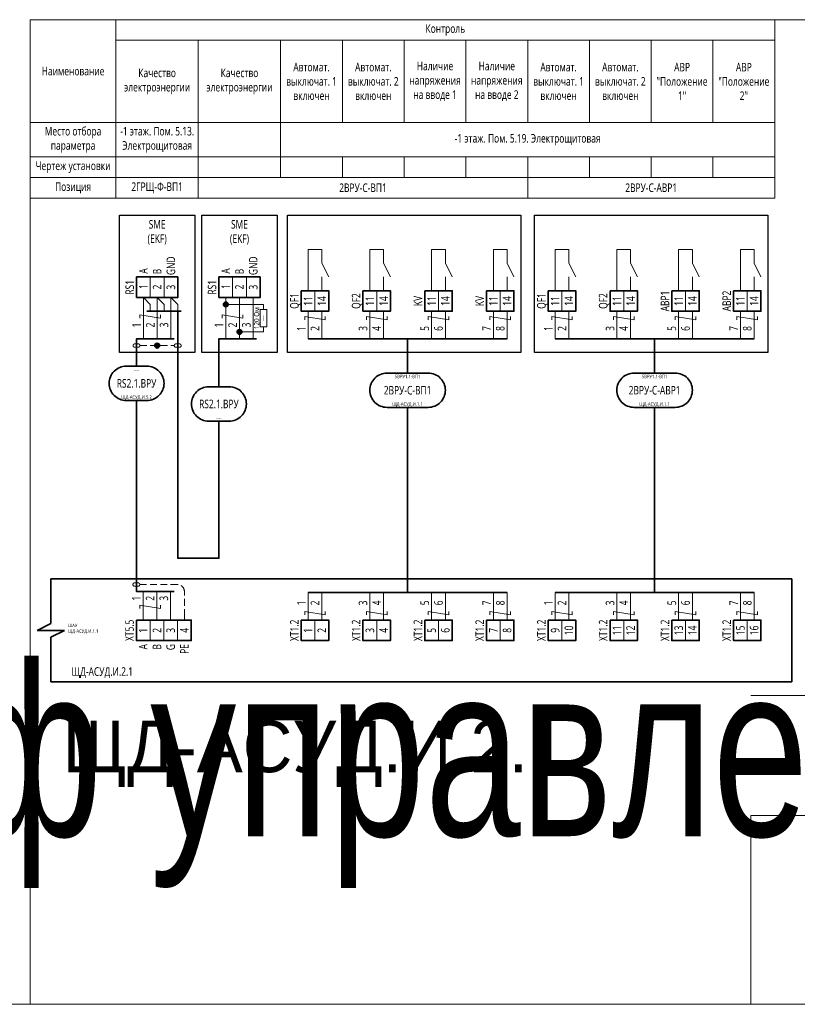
# Model space of a CAD drawing. Header units: millimetres. Extents: x -1173 to 6733, y -4591 to 345.
# Tile 48 of 93: x -79 to 148, y -2043 to -1756. Entities that reach past the tile are written whole.
import ezdxf
from ezdxf.enums import TextEntityAlignment as Align

# ---------------------------------------------------------------- set-up
doc = ezdxf.new("R2018")
doc.units = ezdxf.units.MM
doc.set_wipeout_variables(frame=1)
doc.linetypes.add('JIS_02_2.0', pattern=[3, 2, -1])
doc.layers.get('0').update_dxf_attribs({"lineweight": 15})
for name, color, linetype, lineweight in [('AK_Drawing', 7, 'Continuous', 35), ('AK_Drawing_Thin', 7, 'Continuous', 15), ('AK_Equipment', 7, 'Continuous', 35), ('AK_Multy_Wire', 7, 'Continuous', 35), ('AK_Table', 7, 'Continuous', 35), ('AK_Wire', 7, 'Continuous', 15), ('AK_Wire_Number', 7, 'Continuous', 15)]:
    doc.layers.add(name, color=color, linetype=linetype, lineweight=lineweight)
doc.layers.add('UNPLOTTED', color=2, linetype='Continuous', lineweight=15, plot=False)
doc.styles.add('PT Sans Narrow', font='PTN57F.ttf')
doc.styles.get("Standard").update_dxf_attribs({"font": 'arial.ttf'})
doc.styles.add('Trebuchet MS', font='trebuc.ttf', dxfattribs={"width": 0.75})

# ---------------------------------------------------------------- blocks, each defined once
blk = doc.blocks.new('*U401')
at = {"style": 'Trebuchet MS', "width": 0.75}
for tag, flags, p in [('NAME', 9, (-1, 0)), ('TYPE', 9, (-1, -3)), ('ASSYCODE', 9, (-1, -6)), ('MFG', 9, (-1, -9)), ('MESUREMENT_UNITS', 9, (-1, -13.44)), ('WEIGHT', 9, (-1, -18)), ('COUNT', 9, (-1, -16.98)), ('SORTING_SECTION', 9, (-1, -22.98)), ('XREF', 1, (-1, -24))]:
    blk.add_attdef(tag, text='', height=2, dxfattribs=dict(at, flags=flags)).set_placement(p, align=Align.RIGHT)
blk.add_attdef('TAG1', text='', height=2.5, dxfattribs=at).set_placement((2, -27), align=Align.MIDDLE_LEFT)
at = {"lineweight": 30, "width": 0.75, "flags": 104}
blk.add_attdef('CATDESC', text='', height=2.5, dxfattribs=at).set_placement((370, -25), align=Align.MIDDLE_RIGHT)
at = {"layer": 'UNPLOTTED', "style": 'Trebuchet MS', "width": 0.75, "flags": 8}
for tag, p in [('DESC1', (1, -3)), ('DESC2', (1, -5)), ('DESC3', (1, -7)), ('FAMILY', (1, -13.73)), ('SYSTEM_NAME', (1, -17.99)), ('POSITION_N', (1, -15.99))]:
    blk.add_attdef(tag, p, '', height=1, dxfattribs=at)
blk = doc.blocks.new('*U1')
at = {"layer": 'UNPLOTTED'}
blk.add_line((0, 90), (-185, 90), dxfattribs=at)
for points in [[(0, 0), (-395, 0), (-395, 287), (0, 287)], [(-185, 55), (0, 55), (0, 0), (-185, 0)]]:
    blk.add_lwpolyline(points, close=True, dxfattribs=at)
blk = doc.blocks.new('*U415')
for p, q in [((-4, -13), (-4, 0)), ((-4, 0), (0, 0)), ((212, 0), (0, 0)), ((212, -30), (212, 0)), ((-8, -15), (-4, -13)), ((0, -15), (-8, -15)), ((-4, -17), (0, -15)), ((-4, -30), (-4, -17)), ((-4, -30), (0, -30)), ((0, -30), (212, -30))]:
    blk.add_line(p, q)
at = {"style": 'Trebuchet MS', "width": 0.75}
blk.add_attdef('TAG1', text='', height=2.5, dxfattribs=at).set_placement((2, -27), align=Align.MIDDLE_LEFT)
at = {"lineweight": 30, "width": 0.75, "flags": 104}
blk.add_attdef('CATDESC', text='', height=2.5, dxfattribs=at).set_placement((210, -25), align=Align.MIDDLE_RIGHT)
at = {"layer": 'UNPLOTTED', "style": 'Trebuchet MS', "width": 0.75, "flags": 8}
for tag, p in [('DESC1', (1, -3)), ('DESC2', (1, -5)), ('DESC3', (1, -7)), ('FAMILY', (1, -13.73)), ('SYSTEM_NAME', (1, -17.99)), ('POSITION_N', (1, -15.99))]:
    blk.add_attdef(tag, p, '', height=1, dxfattribs=at)
blk = doc.blocks.new('*T414')
at = {"layer": 'AK_Table', "color": 0, "linetype": 'ByBlock', "lineweight": -2, "transparency": 16777216}
for p, q in [((0, 0), (217, 0)), ((0, 0), (0, -52)), ((25, 0), (25, -52)), ((217, 0), (217, -52)), ((25, -6), (217, -6)), ((49, -6), (49, -52)), ((73, -6), (73, -46)), ((91, -6), (91, -30)), ((109, -6), (109, -30)), ((127, -6), (127, -30)), ((145, -6), (145, -30)), ((163, -6), (163, -30)), ((181, -6), (181, -30)), ((199, -6), (199, -30)), ((0, -30), (217, -30)), ((0, -40), (217, -40)), ((91, -40), (91, -46)), ((109, -40), (109, -46)), ((127, -40), (127, -46)), ((145, -40), (145, -52)), ((163, -40), (163, -46)), ((181, -40), (181, -46)), ((199, -40), (199, -46)), ((0, -46), (217, -46)), ((0, -52), (217, -52))]:
    blk.add_line(p, q, dxfattribs=at)
at = {"layer": 'AK_Table', "color": 0, "transparency": 16777216, "char_height": 2.5, "attachment_point": 5, "style": 'Trebuchet MS'}
for s, insert, width in [('Контроль ', (121, -3), 191), ('Автомат. выключат. 1 включен', (82, -18), 17), ('Автомат. выключат. 2 включен', (100, -18), 17), ('Наличие напряжения на вводе 1', (118, -18), 17), ('Наличие напряжения на вводе 2', (136, -18), 17), ('Автомат. выключат. 1 включен', (154, -18), 17), ('Автомат. выключат. 2 включен', (172, -18), 17), ('Наименование', (12.5, -15), 24), ('Качество электроэнергии', (37, -18), 23), ('Качество электроэнергии', (61, -18), 23), ('АВР "Положение 1"', (190, -18), 17), ('АВР "Положение 2"', (208, -18), 17), ('Место отбора параметра', (12.5, -35), 23), ('-1 этаж. Пом. 5.13. Электрощитовая', (37, -35), 23), ('-1 этаж. Пом. 5.19. Электрощитовая', (145, -35), 143), ('Чертеж установки', (12.5, -43), 23), ('Позиция', (12.5, -49), 23), ('2ГРЩ-Ф-ВП1', (37, -49), 23), ('2ВРУ-С-ВП1', (97, -49), 95), ('2ВРУ-С-АВР1', (181, -49), 71)]:
    blk.add_mtext(s, dxfattribs=dict(at, insert=insert, width=width))
blk = doc.blocks.new('*U304')
blk.add_lwpolyline([(-6, 5), (6, 5, -0.414214), (11, 0), (11, 0, -0.414214), (6, -5), (-6, -5, -0.414214), (-11, 0), (-11, 0, -0.414214)], format="xyb", close=True)
at = {"style": 'Trebuchet MS', "width": 0.75}
blk.add_attdef('CA_CIRCUIT_NUMBER', text='', height=2.5, dxfattribs=at).set_placement((0, 0), align=Align.MIDDLE_CENTER)
at = {"lineweight": 30, "width": 0.75, "flags": 1}
blk.add_attdef('CA_CABLE_TYPE', text='', height=2.5, rotation=90, dxfattribs=at).set_placement((0, -25), align=Align.BOTTOM_CENTER)
at = {"style": 'Trebuchet MS', "width": 0.75}
blk.add_attdef('LENGTH', text='', height=2.5, rotation=90, dxfattribs=at).set_placement((2, -24.82), align=Align.MIDDLE_CENTER)
at = {"layer": 'UNPLOTTED', "style": 'Trebuchet MS', "width": 0.75}
for tag, p in [('LOAD_NAME', (0, 4)), ('PANEL_NAME', (0, -4))]:
    blk.add_attdef(tag, text='', height=1, dxfattribs=at).set_placement(p, align=Align.MIDDLE_CENTER)
blk = doc.blocks.new('*U217')
blk.add_wipeout([(0, 0), (0, -6), (8, -6), (8, 0)])
blk.add_lwpolyline([(0, 0), (8, 0), (8, -6), (0, -6)], close=True)
at = {"lineweight": -2}
blk.add_lwpolyline([(4, 0), (8, 0), (8, -6), (4, -6)], close=True, dxfattribs=at)
at = {"style": 'Trebuchet MS', "width": 0.75, "flags": 12}
for tag, p in [('TERM01', (2, -3)), ('TERM02', (6, -3))]:
    blk.add_attdef(tag, text='', height=2.5, rotation=90, dxfattribs=at).set_placement(p, align=Align.MIDDLE_CENTER)
at = {"style": 'Trebuchet MS', "width": 0.75}
blk.add_attdef('TAG1', text='', height=2.5, rotation=90, dxfattribs=at).set_placement((-2, -3), align=Align.MIDDLE_CENTER)
at = {"style": 'Trebuchet MS', "width": 0.75, "flags": 12}
for tag, p in [('NOTE01', (2, -7)), ('NOTE02', (6, -7))]:
    blk.add_attdef(tag, text='', height=2.5, rotation=90, dxfattribs=at).set_placement(p, align=Align.MIDDLE_RIGHT)
blk = doc.blocks.new('*U413')
at = {"layer": 'AK_Wire'}
for points in [[(-2, -4), (-2, 4)], [(2, -4), (2, 4)], [(3, 2.5), (3, 1.5), (-3, 2.5), (-3, 1.5)]]:
    blk.add_lwpolyline(points, dxfattribs=at)
blk = doc.blocks.new('*U402')
at = {"layer": 'AK_Drawing', "color": 0, "linetype": 'ByBlock', "lineweight": -2, "transparency": 16777216}
for p in [(0, 0), (18, 0), (36, 0), (54, 0)]:
    blk.add_blockref('*U413', p, dxfattribs=at)
blk = doc.blocks.new('Z')
at = {"layer": 'AK_Wire'}
blk.add_lwpolyline([(3, 0.5), (3, -0.5), (-3, 0.5), (-3, -0.5)], dxfattribs=at)
blk = doc.blocks.new('*U403')
at = {"layer": 'AK_Wire'}
for points in [[(-2, -4), (-2, 4)], [(2, -4), (2, 4)]]:
    blk.add_lwpolyline(points, dxfattribs=at)
blk.add_blockref('Z', (0, -2), dxfattribs=at)
blk = doc.blocks.new('*U404')
at = {"layer": 'AK_Drawing', "color": 0, "linetype": 'ByBlock', "lineweight": -2, "transparency": 16777216}
for p in [(0, 0), (18, 0), (36, 0), (54, 0)]:
    blk.add_blockref('*U403', p, dxfattribs=at)
blk = doc.blocks.new('*U30')
blk.add_line((4, 0), (4, 4))
blk.add_lwpolyline([(6, 4), (4, 8), (4, 12), (0, 12), (0, 0)])
blk = doc.blocks.new('*U405')
at = {"layer": 'AK_Drawing_Thin'}
blk.add_blockref('*U30', (-4, -6.5), dxfattribs=at)
blk = doc.blocks.new('*U406')
at = {"layer": 'AK_Drawing', "color": 0, "linetype": 'ByBlock', "lineweight": -2, "transparency": 16777216}
for p in [(0, 0), (18, 0), (36, 0), (54, 0)]:
    blk.add_blockref('*U405', p, dxfattribs=at)
blk = doc.blocks.new('*U410')
at = {"layer": 'AK_Wire'}
for points in [[(-2, -4), (-2, 4)], [(2, -4), (2, 4)], [(3, 2.5), (3, 1.5), (-3, 2.5), (-3, 1.5)]]:
    blk.add_lwpolyline(points, dxfattribs=at)
blk = doc.blocks.new('*U407')
at = {"layer": 'AK_Drawing', "color": 0, "linetype": 'ByBlock', "lineweight": -2, "transparency": 16777216}
for p in [(0, 0), (18, 0), (36, 0), (54, 0)]:
    blk.add_blockref('*U410', p, dxfattribs=at)
blk = doc.blocks.new('*U408')
at = {"layer": 'AK_Drawing_Thin'}
blk.add_blockref('*U30', (-4, -6.5), dxfattribs=at)
blk = doc.blocks.new('*U409')
at = {"layer": 'AK_Drawing', "color": 0, "linetype": 'ByBlock', "lineweight": -2, "transparency": 16777216}
for p in [(0, 0), (18, 0), (36, 0), (54, 0)]:
    blk.add_blockref('*U408', p, dxfattribs=at)
blk = doc.blocks.new('*U411')
at = {"layer": 'AK_Wire'}
for points in [[(-2, -4), (-2, 4)], [(2, -4), (2, 4)]]:
    blk.add_lwpolyline(points, dxfattribs=at)
blk.add_blockref('Z', (0, -2), dxfattribs=at)
blk = doc.blocks.new('*U412')
at = {"layer": 'AK_Drawing', "color": 0, "linetype": 'ByBlock', "lineweight": -2, "transparency": 16777216}
for p in [(0, 0), (18, 0), (36, 0), (54, 0)]:
    blk.add_blockref('*U411', p, dxfattribs=at)
blk = doc.blocks.new('*U303')
blk.add_lwpolyline([(-6, 5), (6, 5, -0.414214), (11, 0), (11, 0, -0.414214), (6, -5), (-6, -5, -0.414214), (-11, 0), (-11, 0, -0.414214)], format="xyb", close=True)
at = {"style": 'Trebuchet MS', "width": 0.75}
blk.add_attdef('CA_CIRCUIT_NUMBER', text='', height=2.5, dxfattribs=at).set_placement((0, 0), align=Align.MIDDLE_CENTER)
at = {"lineweight": 30, "width": 0.75, "flags": 1}
blk.add_attdef('CA_CABLE_TYPE', text='', height=2.5, rotation=90, dxfattribs=at).set_placement((0, -25), align=Align.BOTTOM_CENTER)
at = {"style": 'Trebuchet MS', "width": 0.75}
blk.add_attdef('LENGTH', text='', height=2.5, rotation=90, dxfattribs=at).set_placement((2, -24.82), align=Align.MIDDLE_CENTER)
at = {"layer": 'UNPLOTTED', "style": 'Trebuchet MS', "width": 0.75}
for tag, p in [('LOAD_NAME', (0, 4)), ('PANEL_NAME', (0, -4))]:
    blk.add_attdef(tag, text='', height=1, dxfattribs=at).set_placement(p, align=Align.MIDDLE_CENTER)
blk = doc.blocks.new('WDDOT')
for radius in [0.7, 0.5, 0.3, 0.1]:
    blk.add_circle((0, 0), radius)
blk = doc.blocks.new('*U38')
at = {"layer": 'AK_Drawing_Thin', "linetype": 'JIS_02_2.0'}
blk.add_lwpolyline([(1, 0, -0.414214), (0.5, -0.5), (-0.5, -0.5, -0.414214), (-1, 0, -0.414214), (-0.5, 0.5), (0.5, 0.5, -0.414214), (1, 0), (11, 0, -0.414214), (11.5, 0.5), (12.5, 0.5, -0.414214), (13, 0, -0.414214), (12.5, -0.5), (11.5, -0.5, -0.414214), (11, 0)], format="xyb", dxfattribs=at)
at = {"layer": 'AK_Drawing'}
blk.add_blockref('WDDOT', (6, 0), dxfattribs=at)
blk = doc.blocks.new('*U220')
blk.add_wipeout([(0, 0), (0, 6), (12, 6), (12, 0)])
blk.add_lwpolyline([(0, 0), (12, 0), (12, 6), (0, 6)], close=True)
at = {"lineweight": -2}
for points in [[(4, 0), (8, 0), (8, 6), (4, 6)], [(8, 0), (12, 0), (12, 6), (8, 6)]]:
    blk.add_lwpolyline(points, close=True, dxfattribs=at)
at = {"style": 'Trebuchet MS', "width": 0.75}
blk.add_attdef('TAG1', text='', height=2.5, rotation=90, dxfattribs=at).set_placement((-2, 3), align=Align.MIDDLE_CENTER)
at = {"style": 'Trebuchet MS', "width": 0.75, "flags": 12}
for tag, p in [('TERM01', (2, 3.22)), ('TERM02', (6, 3.06)), ('TERM03', (10, 3.03))]:
    blk.add_attdef(tag, text='', height=2.5, rotation=90, dxfattribs=at).set_placement(p, align=Align.MIDDLE_CENTER)
for tag, p in [('NOTE01', (2, 7)), ('NOTE02', (6, 7)), ('NOTE03', (10, 7))]:
    blk.add_attdef(tag, text='', height=2.5, rotation=90, dxfattribs=at).set_placement(p, align=Align.MIDDLE_RIGHT)
blk = doc.blocks.new('*U293')
at = {"layer": 'AK_Drawing', "lineweight": 30}
blk.add_lwpolyline([(-5, 40), (17, 40), (17, 0), (-5, 0)], close=True, dxfattribs=at)
at = {"layer": 'AK_Multy_Wire'}
blk.add_line((13, 12), (3, 12), dxfattribs=at)
for points in [[(12, 0), (12, 12)], [(11, 4), (0, 4), (0, 0)]]:
    blk.add_lwpolyline(points, dxfattribs=at)
at = {"layer": 'AK_Wire'}
for points in [[(4, 12), (4, 14), (2, 16)], [(2, 16), (2, 4)], [(8, 12), (8, 14), (6, 16)], [(6, 16), (6, 4)], [(12, 12), (12, 14), (10, 16)], [(10, 16), (10, 4)], [(1, 10), (1, 11), (7, 10), (7, 11)]]:
    blk.add_lwpolyline(points, dxfattribs=at)
at = {"layer": 'AK_Drawing'}
blk.add_blockref('*U38', (0, 2), dxfattribs=at)
at = {"lineweight": 30, "width": 0.75, "flags": 104}
for tag, p in [('TAG3', (6, 79)), ('TAG2', (6, 62))]:
    blk.add_attdef(tag, text='', height=2.5, dxfattribs=at).set_placement(p, align=Align.MIDDLE_CENTER)
at = {"style": 'Trebuchet MS', "width": 0.75}
blk.add_attdef('TAG1', text='', height=2.5, dxfattribs=at).set_placement((6, 48), align=Align.MIDDLE_CENTER)
at = {"layer": 'AK_Drawing', "insert": (6, 35), "char_height": 2.5, "width": 18, "attachment_point": 5, "style": 'Trebuchet MS'}
blk.add_mtext('SME\\P(EKF)', dxfattribs=at)
at = {"layer": 'AK_Wire_Number', "style": 'Trebuchet MS', "width": 0.75}
for s, p in [('1', (2, 8)), ('2', (6, 8)), ('3', (10, 8))]:
    blk.add_text(s, height=2.5, rotation=90, dxfattribs=at).set_placement(p, align=Align.BOTTOM_CENTER)
at = {"layer": 'AK_Equipment', "lineweight": 15}
ref = blk.add_blockref('*U220', (0, 16), dxfattribs=at)
ref.add_attrib('TAG1', 'RS1', dxfattribs={"layer": '0', "height": 2.5, "rotation": 90, "style": 'Trebuchet MS', "width": 0.75}).set_placement((-2, 19), align=Align.MIDDLE_CENTER)
ref.add_attrib('TERM01', '1', dxfattribs={"layer": '0', "height": 2.5, "rotation": 90, "style": 'Trebuchet MS', "width": 0.75}).set_placement((2, 19.22), align=Align.MIDDLE_CENTER)
ref.add_attrib('TERM02', '2', dxfattribs={"layer": '0', "height": 2.5, "rotation": 90, "style": 'Trebuchet MS', "width": 0.75}).set_placement((6, 19.06), align=Align.MIDDLE_CENTER)
ref.add_attrib('TERM03', '3', dxfattribs={"layer": '0', "height": 2.5, "rotation": 90, "style": 'Trebuchet MS', "width": 0.75}).set_placement((10, 19.03), align=Align.MIDDLE_CENTER)
ref.add_attrib('NOTE01', 'A', dxfattribs={"layer": '0', "height": 2.5, "rotation": 90, "style": 'Trebuchet MS', "width": 0.75}).set_placement((2, 24.53), align=Align.MIDDLE_RIGHT)
ref.add_attrib('NOTE02', 'B', dxfattribs={"layer": '0', "height": 2.5, "rotation": 90, "style": 'Trebuchet MS', "width": 0.75}).set_placement((6, 24.38), align=Align.MIDDLE_RIGHT)
ref.add_attrib('NOTE03', 'GND', dxfattribs={"layer": '0', "height": 2.5, "rotation": 90, "style": 'Trebuchet MS', "width": 0.75}).set_placement((10, 27.98), align=Align.MIDDLE_RIGHT)
blk = doc.blocks.new('*U40')
at = {"layer": 'AK_Drawing_Thin'}
for points in [[(4, 11), (4, 0)], [(-4, 0), (-4, 7)]]:
    blk.add_lwpolyline(points, dxfattribs=at)
blk.add_wipeout([(-2.5, 1), (-2.5, -1), (2.5, -1), (2.5, 1)])
for points in [[(-2.5, 0), (-4, 0)], [(4, 0), (2.5, 0)]]:
    blk.add_lwpolyline(points, dxfattribs=at)
blk.add_lwpolyline([(-2.5, 1), (-2.5, -1), (2.5, -1), (2.5, 1)], close=True, dxfattribs=at)
at = {"style": 'Trebuchet MS', "width": 0.75, "flags": 8}
for tag, height, p in [('POWER', 1, (0, 0)), ('R1', 1.5, (0, 2))]:
    blk.add_attdef(tag, text='', height=height, dxfattribs=at).set_placement(p, align=Align.MIDDLE_CENTER)
blk = doc.blocks.new('*U296')
at = {"layer": 'AK_Drawing', "lineweight": 30}
blk.add_lwpolyline([(-5, 40), (17, 40), (17, 0), (-5, 0)], close=True, dxfattribs=at)
at = {"layer": 'AK_Multy_Wire'}
blk.add_lwpolyline([(11, 4), (0, 4), (0, 0)], dxfattribs=at)
at = {"layer": 'AK_Wire'}
for points in [[(2, 16), (2, 4)], [(6, 16), (6, 4)], [(10, 16), (10, 4)], [(1, 10), (1, 11), (7, 10), (7, 11)]]:
    blk.add_lwpolyline(points, dxfattribs=at)
at = {"lineweight": 30, "width": 0.75, "flags": 104}
for tag, p in [('TAG3', (6, 79)), ('TAG2', (6, 62))]:
    blk.add_attdef(tag, text='', height=2.5, dxfattribs=at).set_placement(p, align=Align.MIDDLE_CENTER)
at = {"style": 'Trebuchet MS', "width": 0.75}
blk.add_attdef('TAG1', text='', height=2.5, dxfattribs=at).set_placement((6, 48), align=Align.MIDDLE_CENTER)
at = {"layer": 'AK_Drawing', "insert": (6, 35), "char_height": 2.5, "width": 18, "attachment_point": 5, "style": 'Trebuchet MS'}
blk.add_mtext('SME\\P(EKF)', dxfattribs=at)
at = {"layer": 'AK_Wire_Number', "style": 'Trebuchet MS', "width": 0.75}
for s, p in [('1', (2, 8)), ('2', (6, 8)), ('3', (10, 8))]:
    blk.add_text(s, height=2.5, rotation=90, dxfattribs=at).set_placement(p, align=Align.BOTTOM_CENTER)
at = {"layer": 'AK_Drawing_Thin'}
ref = blk.add_blockref('*U40', (13, 10), dxfattribs=dict(at, rotation=90))
ref.add_attrib('R1', '120 Ом', dxfattribs={"layer": '0', "height": 1.5, "rotation": 90, "style": 'Trebuchet MS', "width": 0.75}).set_placement((11, 10), align=Align.MIDDLE_CENTER)
ref.add_attrib('POWER', '-', dxfattribs={"layer": '0', "height": 1, "rotation": 90, "style": 'Trebuchet MS', "width": 5}).set_placement((13, 10), align=Align.MIDDLE_CENTER)
at = {"layer": 'AK_Drawing'}
for p in [(2, 14), (6, 6)]:
    blk.add_blockref('WDDOT', p, dxfattribs=at)
at = {"layer": 'AK_Equipment', "lineweight": 15}
ref = blk.add_blockref('*U220', (0, 16), dxfattribs=at)
ref.add_attrib('TAG1', 'RS1', dxfattribs={"layer": '0', "height": 2.5, "rotation": 90, "style": 'Trebuchet MS', "width": 0.75}).set_placement((-2, 19), align=Align.MIDDLE_CENTER)
ref.add_attrib('TERM01', '1', dxfattribs={"layer": '0', "height": 2.5, "rotation": 90, "style": 'Trebuchet MS', "width": 0.75}).set_placement((2, 19.22), align=Align.MIDDLE_CENTER)
ref.add_attrib('TERM02', '2', dxfattribs={"layer": '0', "height": 2.5, "rotation": 90, "style": 'Trebuchet MS', "width": 0.75}).set_placement((6, 19.06), align=Align.MIDDLE_CENTER)
ref.add_attrib('TERM03', '3', dxfattribs={"layer": '0', "height": 2.5, "rotation": 90, "style": 'Trebuchet MS', "width": 0.75}).set_placement((10, 19.03), align=Align.MIDDLE_CENTER)
ref.add_attrib('NOTE01', 'A', dxfattribs={"layer": '0', "height": 2.5, "rotation": 90, "style": 'Trebuchet MS', "width": 0.75}).set_placement((2, 24.53), align=Align.MIDDLE_RIGHT)
ref.add_attrib('NOTE02', 'B', dxfattribs={"layer": '0', "height": 2.5, "rotation": 90, "style": 'Trebuchet MS', "width": 0.75}).set_placement((6, 24.38), align=Align.MIDDLE_RIGHT)
ref.add_attrib('NOTE03', 'GND', dxfattribs={"layer": '0', "height": 2.5, "rotation": 90, "style": 'Trebuchet MS', "width": 0.75}).set_placement((10, 27.98), align=Align.MIDDLE_RIGHT)
blk = doc.blocks.new('*U46')
blk.add_lwpolyline([(-3, 5), (3, 5, -0.414214), (8, 0), (8, 0, -0.414214), (3, -5), (-3, -5, -0.414214), (-8, 0), (-8, 0, -0.414214)], format="xyb", close=True)
at = {"style": 'Trebuchet MS', "width": 0.75}
blk.add_attdef('CA_CIRCUIT_NUMBER', text='', height=2.5, dxfattribs=at).set_placement((0, 0), align=Align.MIDDLE_CENTER)
at = {"lineweight": 30, "width": 0.75, "flags": 1}
blk.add_attdef('CA_CABLE_TYPE', text='', height=2.5, rotation=90, dxfattribs=at).set_placement((0, -25), align=Align.BOTTOM_CENTER)
at = {"style": 'Trebuchet MS', "width": 0.75}
blk.add_attdef('LENGTH', text='', height=2.5, rotation=90, dxfattribs=at).set_placement((2, -24.82), align=Align.MIDDLE_CENTER)
at = {"layer": 'UNPLOTTED', "style": 'Trebuchet MS', "width": 0.75}
for tag, p in [('LOAD_NAME', (0, 4)), ('PANEL_NAME', (0, -4))]:
    blk.add_attdef(tag, text='', height=1, dxfattribs=at).set_placement(p, align=Align.MIDDLE_CENTER)
blk = doc.blocks.new('*U226')
blk.add_wipeout([(0, 0), (0, -6), (16, -6), (16, 0)])
blk.add_lwpolyline([(0, 0), (16, 0), (16, -6), (0, -6)], close=True)
at = {"lineweight": -2}
for points in [[(4, 0), (8, 0), (8, -6), (4, -6)], [(8, 0), (12, 0), (12, -6), (8, -6)], [(12, 0), (16, 0), (16, -6), (12, -6)]]:
    blk.add_lwpolyline(points, close=True, dxfattribs=at)
at = {"style": 'Trebuchet MS', "width": 0.75, "flags": 12}
for tag, p in [('TERM01', (2, -3)), ('TERM02', (6, -3)), ('TERM03', (10, -3)), ('TERM04', (14, -3))]:
    blk.add_attdef(tag, text='', height=2.5, rotation=90, dxfattribs=at).set_placement(p, align=Align.MIDDLE_CENTER)
at = {"style": 'Trebuchet MS', "width": 0.75}
blk.add_attdef('TAG1', text='', height=2.5, rotation=90, dxfattribs=at).set_placement((-2, -3), align=Align.MIDDLE_CENTER)
at = {"style": 'Trebuchet MS', "width": 0.75, "flags": 12}
for tag, p in [('NOTE01', (2, -7)), ('NOTE02', (6, -7)), ('NOTE03', (10, -7)), ('NOTE04', (14, -7))]:
    blk.add_attdef(tag, text='', height=2.5, rotation=90, dxfattribs=at).set_placement(p, align=Align.MIDDLE_RIGHT)
blk = doc.blocks.new('*U56')
blk.add_lwpolyline([(-3, 5), (3, 5, -0.414214), (8, 0), (8, 0, -0.414214), (3, -5), (-3, -5, -0.414214), (-8, 0), (-8, 0, -0.414214)], format="xyb", close=True)
at = {"style": 'Trebuchet MS', "width": 0.75}
blk.add_attdef('CA_CIRCUIT_NUMBER', text='', height=2.5, dxfattribs=at).set_placement((0, 0), align=Align.MIDDLE_CENTER)
at = {"lineweight": 30, "width": 0.75, "flags": 1}
blk.add_attdef('CA_CABLE_TYPE', text='', height=2.5, rotation=90, dxfattribs=at).set_placement((0, -35), align=Align.BOTTOM_CENTER)
at = {"style": 'Trebuchet MS', "width": 0.75}
blk.add_attdef('LENGTH', text='', height=2.5, rotation=90, dxfattribs=at).set_placement((2, -34.82), align=Align.MIDDLE_CENTER)
at = {"layer": 'UNPLOTTED', "style": 'Trebuchet MS', "width": 0.75}
for tag, p in [('LOAD_NAME', (0, 4)), ('PANEL_NAME', (0, -4))]:
    blk.add_attdef(tag, text='', height=1, dxfattribs=at).set_placement(p, align=Align.MIDDLE_CENTER)

msp = doc.modelspace()

# ---------------------------------------------------------------- linework, layer by layer
at = {"layer": 'AK_Drawing', "lineweight": 30}
for points in [[(-1, -1813), (67, -1813), (67, -1853), (-1, -1853)], [(71, -1813), (139, -1813), (139, -1853), (71, -1853)]]:
    msp.add_lwpolyline(points, close=True, dxfattribs=at)
at = {"layer": 'AK_Multy_Wire'}
for p, q in [((63, -1849), (5, -1849)), ((135, -1849), (77, -1849)), ((63, -1923), (5, -1923)), ((135, -1923), (77, -1923))]:
    msp.add_line(p, q, dxfattribs=at)
for points in [[(34, -1849), (34, -1859)], [(106, -1849), (106, -1859)], [(-45, -1853), (-45, -1857)], [(-45, -1867), (-45, -1919)], [(34, -1869), (34, -1923)], [(106, -1869), (106, -1923)], [(-34.06, -1922.65), (-45.06, -1922.65), (-45.06, -1916.65)]]:
    msp.add_lwpolyline(points, dxfattribs=at)
at = {"layer": 'AK_Wire'}
msp.add_lwpolyline([(-44.06, -1927.65), (-44.06, -1926.65), (-38.06, -1927.65), (-38.06, -1926.65)], dxfattribs=at)
at = {"layer": 'UNPLOTTED', "color": 2, "true_color": 0xf1eb1f}
msp.add_xline((-778, -2043), (1, 0), dxfattribs=at)

# ---------------------------------------------------------------- block references
msp.add_blockref('*T414', (-76, -1756))
at = {"layer": 'AK_Drawing'}
for name, p in [('*U404', (7, -1927)), ('*U412', (79, -1927))]:
    msp.add_blockref(name, p, dxfattribs=at)
at = {"layer": 'AK_Equipment'}
ref = msp.add_blockref('*U401', (-562, -1919), dxfattribs=at)
lines = msp.add_mtext('\\W0.7500;Шкаф управления "Мегатрон" ШАУ-С-220-ЩД-АСУД.И.2.1', dxfattribs={"layer": '0', "insert": (-192, -1944), "char_height": 50, "attachment_point": 1})
ref.add_attrib('CATDESC', '', (-192, -1944), dxfattribs={"flags": 104}).embed_mtext(lines)
ref = msp.add_blockref('*U415', (-66, -1919), dxfattribs=at)
ref.add_attrib('TAG1', 'ЩД-АСУД.И.2.1', dxfattribs={"layer": '0', "height": 2.5, "style": 'Trebuchet MS', "width": 0.75}).set_placement((-64, -1946), align=Align.MIDDLE_LEFT)
ref.add_attrib('FAMILY', 'ШАУ', (-65, -1933.01), dxfattribs={"layer": 'UNPLOTTED', "height": 1, "style": 'Trebuchet MS', "width": 0.75})
ref.add_attrib('POSITION_N', 'ЩД-АСУД.И.1.1', (-65, -1934.72), dxfattribs={"layer": 'UNPLOTTED', "height": 1, "style": 'Trebuchet MS', "width": 0.75})
at = {"layer": 'AK_Multy_Wire', "ltscale": 10}
for name, p, values in [('*U56', (-45, -1862), {'CA_CIRCUIT_NUMBER': 'RS2.1.ВРУ', 'PANEL_NAME': 'ЩД-АСУД.И.5.2', 'LOAD_NAME': '----'}), ('*U304', (34, -1864), {'CA_CIRCUIT_NUMBER': '2ВРУ-С-ВП1', 'PANEL_NAME': 'ЩД-АСУД.И.1.1', 'LOAD_NAME': '5ВРУ1.1-ВП1'}), ('*U303', (106, -1864), {'CA_CIRCUIT_NUMBER': '2ВРУ-С-АВР1', 'PANEL_NAME': 'ЩД-АСУД.И.1.1', 'LOAD_NAME': '5ВРУ1.1-ВП1'}), ('*U46', (-21, -1868), {'CA_CIRCUIT_NUMBER': 'RS2.1.ВРУ', 'PANEL_NAME': '----'})]:
    msp.add_blockref(name, p, dxfattribs=at).add_auto_attribs(values)
at = {"layer": 'UNPLOTTED'}
msp.add_blockref('*U1', (319, -2043), dxfattribs=at)

# ---------------------------------------------------------------- texts
at = {"layer": 'AK_Wire_Number', "style": 'Trebuchet MS', "width": 0.75}
for s, p in [('4', (27, -1846)), ('6', (45, -1846)), ('8', (63, -1846)), ('4', (99, -1846)), ('6', (117, -1846)), ('8', (135, -1846)), ('1', (5, -1846)), ('2', (9, -1846)), ('3', (23, -1846)), ('5', (41, -1846)), ('7', (59, -1846)), ('1', (77, -1846)), ('2', (81, -1846)), ('3', (95, -1846)), ('5', (113, -1846)), ('7', (131, -1846)), ('1', (-43.06, -1924.65)), ('2', (-39.06, -1924.65)), ('3', (-35.06, -1924.65)), ('1', (5, -1926)), ('2', (9, -1926)), ('3', (23, -1926)), ('4', (27, -1926)), ('5', (41, -1926)), ('6', (45, -1926)), ('7', (59, -1926)), ('8', (63, -1926)), ('1', (77, -1926)), ('2', (81, -1926)), ('3', (95, -1926)), ('4', (99, -1926)), ('5', (113, -1926)), ('6', (117, -1926)), ('7', (131, -1926)), ('8', (135, -1926))]:
    msp.add_text(s, height=2.5, rotation=90, dxfattribs=at).set_placement(p, align=Align.BOTTOM_CENTER)
at = {"layer": 'UNPLOTTED', "color": 3, "style": 'PT Sans Narrow'}
msp.add_text('ЩД-АСУД.И.2.1', height=15, dxfattribs=at).set_placement((-66.51, -1975.35))

# ---------------------------------------------------------------- next in the draw order: block references
at = {"layer": 'AK_Drawing'}
ref = msp.add_blockref('*U293', (-45, -1853), dxfattribs=at)
lines = msp.add_mtext('\\W0.7500;\\~', dxfattribs={"layer": '0', "insert": (-39, -1791), "char_height": 22, "attachment_point": 1})
ref.add_attrib('TAG2', '', (-39, -1791), dxfattribs={"flags": 104}).embed_mtext(lines)
lines = msp.add_mtext('\\W0.7500;\\~', dxfattribs={"layer": '0', "insert": (-39, -1774), "char_height": 22, "attachment_point": 1})
ref.add_attrib('TAG3', '', (-39, -1774), dxfattribs={"flags": 104}).embed_mtext(lines)
ref = msp.add_blockref('*U296', (-21, -1853), dxfattribs=at)
lines = msp.add_mtext('\\W0.7500; ', dxfattribs={"layer": '0', "insert": (-15, -1791), "char_height": 22, "attachment_point": 1})
ref.add_attrib('TAG2', '', (-15, -1791), dxfattribs={"flags": 104}).embed_mtext(lines)
lines = msp.add_mtext('\\W0.7500; ', dxfattribs={"layer": '0', "insert": (-15, -1774), "char_height": 22, "attachment_point": 1})
ref.add_attrib('TAG3', '', (-15, -1774), dxfattribs={"flags": 104}).embed_mtext(lines)
at = {"layer": 'AK_Equipment', "lineweight": 15}
ref = msp.add_blockref('*U217', (3, -1835), dxfattribs=at)
ref.add_attrib('TAG1', 'QF1', dxfattribs={"layer": '0', "height": 2.5, "rotation": 90, "style": 'Trebuchet MS', "width": 0.75}).set_placement((1, -1838), align=Align.MIDDLE_CENTER)
ref.add_attrib('TERM01', '11', dxfattribs={"layer": '0', "height": 2.5, "rotation": 90, "style": 'Trebuchet MS', "width": 0.75}).set_placement((5, -1838), align=Align.MIDDLE_CENTER)
ref.add_attrib('TERM02', '14', dxfattribs={"layer": '0', "height": 2.5, "rotation": 90, "style": 'Trebuchet MS', "width": 0.75}).set_placement((9, -1838), align=Align.MIDDLE_CENTER)
ref = msp.add_blockref('*U217', (21, -1835), dxfattribs=at)
ref.add_attrib('TAG1', 'QF2', dxfattribs={"layer": '0', "height": 2.5, "rotation": 90, "style": 'Trebuchet MS', "width": 0.75}).set_placement((19, -1838), align=Align.MIDDLE_CENTER)
ref.add_attrib('TERM01', '11', dxfattribs={"layer": '0', "height": 2.5, "rotation": 90, "style": 'Trebuchet MS', "width": 0.75}).set_placement((23, -1838), align=Align.MIDDLE_CENTER)
ref.add_attrib('TERM02', '14', dxfattribs={"layer": '0', "height": 2.5, "rotation": 90, "style": 'Trebuchet MS', "width": 0.75}).set_placement((27, -1838), align=Align.MIDDLE_CENTER)
ref = msp.add_blockref('*U217', (39, -1835), dxfattribs=at)
ref.add_attrib('TAG1', 'KV', dxfattribs={"layer": '0', "height": 2.5, "rotation": 90, "style": 'Trebuchet MS', "width": 0.75}).set_placement((37, -1838), align=Align.MIDDLE_CENTER)
ref.add_attrib('TERM01', '11', dxfattribs={"layer": '0', "height": 2.5, "rotation": 90, "style": 'Trebuchet MS', "width": 0.75}).set_placement((41, -1838), align=Align.MIDDLE_CENTER)
ref.add_attrib('TERM02', '14', dxfattribs={"layer": '0', "height": 2.5, "rotation": 90, "style": 'Trebuchet MS', "width": 0.75}).set_placement((45, -1838), align=Align.MIDDLE_CENTER)
ref = msp.add_blockref('*U217', (75, -1835), dxfattribs=at)
ref.add_attrib('TAG1', 'QF1', dxfattribs={"layer": '0', "height": 2.5, "rotation": 90, "style": 'Trebuchet MS', "width": 0.75}).set_placement((73, -1838), align=Align.MIDDLE_CENTER)
ref.add_attrib('TERM01', '11', dxfattribs={"layer": '0', "height": 2.5, "rotation": 90, "style": 'Trebuchet MS', "width": 0.75}).set_placement((77, -1838), align=Align.MIDDLE_CENTER)
ref.add_attrib('TERM02', '14', dxfattribs={"layer": '0', "height": 2.5, "rotation": 90, "style": 'Trebuchet MS', "width": 0.75}).set_placement((81, -1838), align=Align.MIDDLE_CENTER)
ref = msp.add_blockref('*U217', (93, -1835), dxfattribs=at)
ref.add_attrib('TAG1', 'QF2', dxfattribs={"layer": '0', "height": 2.5, "rotation": 90, "style": 'Trebuchet MS', "width": 0.75}).set_placement((91, -1838), align=Align.MIDDLE_CENTER)
ref.add_attrib('TERM01', '11', dxfattribs={"layer": '0', "height": 2.5, "rotation": 90, "style": 'Trebuchet MS', "width": 0.75}).set_placement((95, -1838), align=Align.MIDDLE_CENTER)
ref.add_attrib('TERM02', '14', dxfattribs={"layer": '0', "height": 2.5, "rotation": 90, "style": 'Trebuchet MS', "width": 0.75}).set_placement((99, -1838), align=Align.MIDDLE_CENTER)
ref = msp.add_blockref('*U226', (-45.06, -1931), dxfattribs=at)
ref.add_attrib('TAG1', 'XT5.5', dxfattribs={"layer": '0', "height": 2.5, "rotation": 90, "style": 'Trebuchet MS', "width": 0.75}).set_placement((-47.06, -1934), align=Align.MIDDLE_CENTER)
ref.add_attrib('TERM01', '1', dxfattribs={"layer": '0', "height": 2.5, "rotation": 90, "style": 'Trebuchet MS', "width": 0.75}).set_placement((-43.06, -1934), align=Align.MIDDLE_CENTER)
ref.add_attrib('TERM02', '2', dxfattribs={"layer": '0', "height": 2.5, "rotation": 90, "style": 'Trebuchet MS', "width": 0.75}).set_placement((-39.06, -1934), align=Align.MIDDLE_CENTER)
ref.add_attrib('TERM03', '3', dxfattribs={"layer": '0', "height": 2.5, "rotation": 90, "style": 'Trebuchet MS', "width": 0.75}).set_placement((-35.06, -1934), align=Align.MIDDLE_CENTER)
ref.add_attrib('TERM04', '4', dxfattribs={"layer": '0', "height": 2.5, "rotation": 90, "style": 'Trebuchet MS', "width": 0.75}).set_placement((-31.06, -1934), align=Align.MIDDLE_CENTER)
ref.add_attrib('NOTE01', 'A', dxfattribs={"layer": '0', "height": 2.5, "rotation": 90, "style": 'Trebuchet MS', "width": 0.75}).set_placement((-43.06, -1938), align=Align.MIDDLE_RIGHT)
ref.add_attrib('NOTE02', 'B', dxfattribs={"layer": '0', "height": 2.5, "rotation": 90, "style": 'Trebuchet MS', "width": 0.75}).set_placement((-39.06, -1938), align=Align.MIDDLE_RIGHT)
ref.add_attrib('NOTE03', 'G', dxfattribs={"layer": '0', "height": 2.5, "rotation": 90, "style": 'Trebuchet MS', "width": 0.75}).set_placement((-35.06, -1938), align=Align.MIDDLE_RIGHT)
ref.add_attrib('NOTE04', 'PE', dxfattribs={"layer": '0', "height": 2.5, "rotation": 90, "style": 'Trebuchet MS', "width": 0.75}).set_placement((-31.06, -1938), align=Align.MIDDLE_RIGHT)
ref = msp.add_blockref('*U217', (3, -1931), dxfattribs=at)
ref.add_attrib('TAG1', 'XT1.2', dxfattribs={"layer": '0', "height": 2.5, "rotation": 90, "style": 'Trebuchet MS', "width": 0.75}).set_placement((1, -1934), align=Align.MIDDLE_CENTER)
ref.add_attrib('TERM01', '1', dxfattribs={"layer": '0', "height": 2.5, "rotation": 90, "style": 'Trebuchet MS', "width": 0.75}).set_placement((5, -1934), align=Align.MIDDLE_CENTER)
ref.add_attrib('TERM02', '2', dxfattribs={"layer": '0', "height": 2.5, "rotation": 90, "style": 'Trebuchet MS', "width": 0.75}).set_placement((9, -1934), align=Align.MIDDLE_CENTER)
ref = msp.add_blockref('*U217', (21, -1931), dxfattribs=at)
ref.add_attrib('TAG1', 'XT1.2', dxfattribs={"layer": '0', "height": 2.5, "rotation": 90, "style": 'Trebuchet MS', "width": 0.75}).set_placement((19, -1934), align=Align.MIDDLE_CENTER)
ref.add_attrib('TERM01', '3', dxfattribs={"layer": '0', "height": 2.5, "rotation": 90, "style": 'Trebuchet MS', "width": 0.75}).set_placement((23, -1934), align=Align.MIDDLE_CENTER)
ref.add_attrib('TERM02', '4', dxfattribs={"layer": '0', "height": 2.5, "rotation": 90, "style": 'Trebuchet MS', "width": 0.75}).set_placement((27, -1934), align=Align.MIDDLE_CENTER)
ref = msp.add_blockref('*U217', (39, -1931), dxfattribs=at)
ref.add_attrib('TAG1', 'XT1.2', dxfattribs={"layer": '0', "height": 2.5, "rotation": 90, "style": 'Trebuchet MS', "width": 0.75}).set_placement((37, -1934), align=Align.MIDDLE_CENTER)
ref.add_attrib('TERM01', '5', dxfattribs={"layer": '0', "height": 2.5, "rotation": 90, "style": 'Trebuchet MS', "width": 0.75}).set_placement((41, -1934), align=Align.MIDDLE_CENTER)
ref.add_attrib('TERM02', '6', dxfattribs={"layer": '0', "height": 2.5, "rotation": 90, "style": 'Trebuchet MS', "width": 0.75}).set_placement((45, -1934), align=Align.MIDDLE_CENTER)
ref = msp.add_blockref('*U217', (57, -1931), dxfattribs=at)
ref.add_attrib('TAG1', 'XT1.2', dxfattribs={"layer": '0', "height": 2.5, "rotation": 90, "style": 'Trebuchet MS', "width": 0.75}).set_placement((55, -1934), align=Align.MIDDLE_CENTER)
ref.add_attrib('TERM01', '7', dxfattribs={"layer": '0', "height": 2.5, "rotation": 90, "style": 'Trebuchet MS', "width": 0.75}).set_placement((59, -1934), align=Align.MIDDLE_CENTER)
ref.add_attrib('TERM02', '8', dxfattribs={"layer": '0', "height": 2.5, "rotation": 90, "style": 'Trebuchet MS', "width": 0.75}).set_placement((63, -1934), align=Align.MIDDLE_CENTER)
ref = msp.add_blockref('*U217', (75, -1931), dxfattribs=at)
ref.add_attrib('TAG1', 'XT1.2', dxfattribs={"layer": '0', "height": 2.5, "rotation": 90, "style": 'Trebuchet MS', "width": 0.75}).set_placement((73, -1934), align=Align.MIDDLE_CENTER)
ref.add_attrib('TERM01', '9', dxfattribs={"layer": '0', "height": 2.5, "rotation": 90, "style": 'Trebuchet MS', "width": 0.75}).set_placement((77, -1934), align=Align.MIDDLE_CENTER)
ref.add_attrib('TERM02', '10', dxfattribs={"layer": '0', "height": 2.5, "rotation": 90, "style": 'Trebuchet MS', "width": 0.75}).set_placement((81, -1934), align=Align.MIDDLE_CENTER)
ref = msp.add_blockref('*U217', (93, -1931), dxfattribs=at)
ref.add_attrib('TAG1', 'XT1.2', dxfattribs={"layer": '0', "height": 2.5, "rotation": 90, "style": 'Trebuchet MS', "width": 0.75}).set_placement((91, -1934), align=Align.MIDDLE_CENTER)
ref.add_attrib('TERM01', '11', dxfattribs={"layer": '0', "height": 2.5, "rotation": 90, "style": 'Trebuchet MS', "width": 0.75}).set_placement((95, -1934), align=Align.MIDDLE_CENTER)
ref.add_attrib('TERM02', '12', dxfattribs={"layer": '0', "height": 2.5, "rotation": 90, "style": 'Trebuchet MS', "width": 0.75}).set_placement((99, -1934), align=Align.MIDDLE_CENTER)
ref = msp.add_blockref('*U217', (111, -1931), dxfattribs=at)
ref.add_attrib('TAG1', 'XT1.2', dxfattribs={"layer": '0', "height": 2.5, "rotation": 90, "style": 'Trebuchet MS', "width": 0.75}).set_placement((109, -1934), align=Align.MIDDLE_CENTER)
ref.add_attrib('TERM01', '13', dxfattribs={"layer": '0', "height": 2.5, "rotation": 90, "style": 'Trebuchet MS', "width": 0.75}).set_placement((113, -1934), align=Align.MIDDLE_CENTER)
ref.add_attrib('TERM02', '14', dxfattribs={"layer": '0', "height": 2.5, "rotation": 90, "style": 'Trebuchet MS', "width": 0.75}).set_placement((117, -1934), align=Align.MIDDLE_CENTER)
ref = msp.add_blockref('*U217', (129, -1931), dxfattribs=at)
ref.add_attrib('TAG1', 'XT1.2', dxfattribs={"layer": '0', "height": 2.5, "rotation": 90, "style": 'Trebuchet MS', "width": 0.75}).set_placement((127, -1934), align=Align.MIDDLE_CENTER)
ref.add_attrib('TERM01', '15', dxfattribs={"layer": '0', "height": 2.5, "rotation": 90, "style": 'Trebuchet MS', "width": 0.75}).set_placement((131, -1934), align=Align.MIDDLE_CENTER)
ref.add_attrib('TERM02', '16', dxfattribs={"layer": '0', "height": 2.5, "rotation": 90, "style": 'Trebuchet MS', "width": 0.75}).set_placement((135, -1934), align=Align.MIDDLE_CENTER)

# ---------------------------------------------------------------- next in the draw order: linework, layer by layer
at = {"layer": 'AK_Drawing_Thin', "linetype": 'JIS_02_2.0'}
msp.add_lwpolyline([(-31.06, -1931), (-31.06, -1929.82), (-31.06, -1922.65, 0.414214), (-33.06, -1920.65), (-44.06, -1920.65, -0.414214), (-44.56, -1921.15), (-45.56, -1921.15, -0.414214), (-46.06, -1920.65, -0.414214), (-45.56, -1920.15), (-44.56, -1920.15, -0.414214), (-44.06, -1920.65)], format="xyb", dxfattribs=at)
at = {"layer": 'AK_Multy_Wire'}
for points in [[(-33, -1853), (-33, -1913), (-21, -1913), (-21, -1873)], [(-21, -1853), (-21, -1863)]]:
    msp.add_lwpolyline(points, dxfattribs=at)
at = {"layer": 'AK_Wire'}
for points in [[(-43.06, -1931), (-43.06, -1922.65)], [(-39.06, -1931), (-39.06, -1922.65)], [(-35.06, -1931), (-35.06, -1922.65)]]:
    msp.add_lwpolyline(points, dxfattribs=at)

# ---------------------------------------------------------------- next in the draw order: block references
at = {"layer": 'AK_Drawing'}
for name, p in [('*U406', (9, -1828.5)), ('*U409', (81, -1828.5)), ('*U402', (7, -1845)), ('*U407', (79, -1845))]:
    msp.add_blockref(name, p, dxfattribs=at)

# ---------------------------------------------------------------- next in the draw order: block references
at = {"layer": 'AK_Equipment', "lineweight": 15}
ref = msp.add_blockref('*U217', (57, -1835), dxfattribs=at)
ref.add_attrib('TAG1', 'KV', dxfattribs={"layer": '0', "height": 2.5, "rotation": 90, "style": 'Trebuchet MS', "width": 0.75}).set_placement((55, -1838), align=Align.MIDDLE_CENTER)
ref.add_attrib('TERM01', '11', dxfattribs={"layer": '0', "height": 2.5, "rotation": 90, "style": 'Trebuchet MS', "width": 0.75}).set_placement((59, -1838), align=Align.MIDDLE_CENTER)
ref.add_attrib('TERM02', '14', dxfattribs={"layer": '0', "height": 2.5, "rotation": 90, "style": 'Trebuchet MS', "width": 0.75}).set_placement((63, -1838), align=Align.MIDDLE_CENTER)
ref = msp.add_blockref('*U217', (111, -1835), dxfattribs=at)
ref.add_attrib('TAG1', 'АВР1', dxfattribs={"layer": '0', "height": 2.5, "rotation": 90, "style": 'Trebuchet MS', "width": 0.75}).set_placement((109, -1838), align=Align.MIDDLE_CENTER)
ref.add_attrib('TERM01', '11', dxfattribs={"layer": '0', "height": 2.5, "rotation": 90, "style": 'Trebuchet MS', "width": 0.75}).set_placement((113, -1838), align=Align.MIDDLE_CENTER)
ref.add_attrib('TERM02', '14', dxfattribs={"layer": '0', "height": 2.5, "rotation": 90, "style": 'Trebuchet MS', "width": 0.75}).set_placement((117, -1838), align=Align.MIDDLE_CENTER)
ref = msp.add_blockref('*U217', (129, -1835), dxfattribs=at)
ref.add_attrib('TAG1', 'АВР2', dxfattribs={"layer": '0', "height": 2.5, "rotation": 90, "style": 'Trebuchet MS', "width": 0.75}).set_placement((127, -1838), align=Align.MIDDLE_CENTER)
ref.add_attrib('TERM01', '11', dxfattribs={"layer": '0', "height": 2.5, "rotation": 90, "style": 'Trebuchet MS', "width": 0.75}).set_placement((131, -1838), align=Align.MIDDLE_CENTER)
ref.add_attrib('TERM02', '14', dxfattribs={"layer": '0', "height": 2.5, "rotation": 90, "style": 'Trebuchet MS', "width": 0.75}).set_placement((135, -1838), align=Align.MIDDLE_CENTER)

doc.saveas('drawing.dxf')
